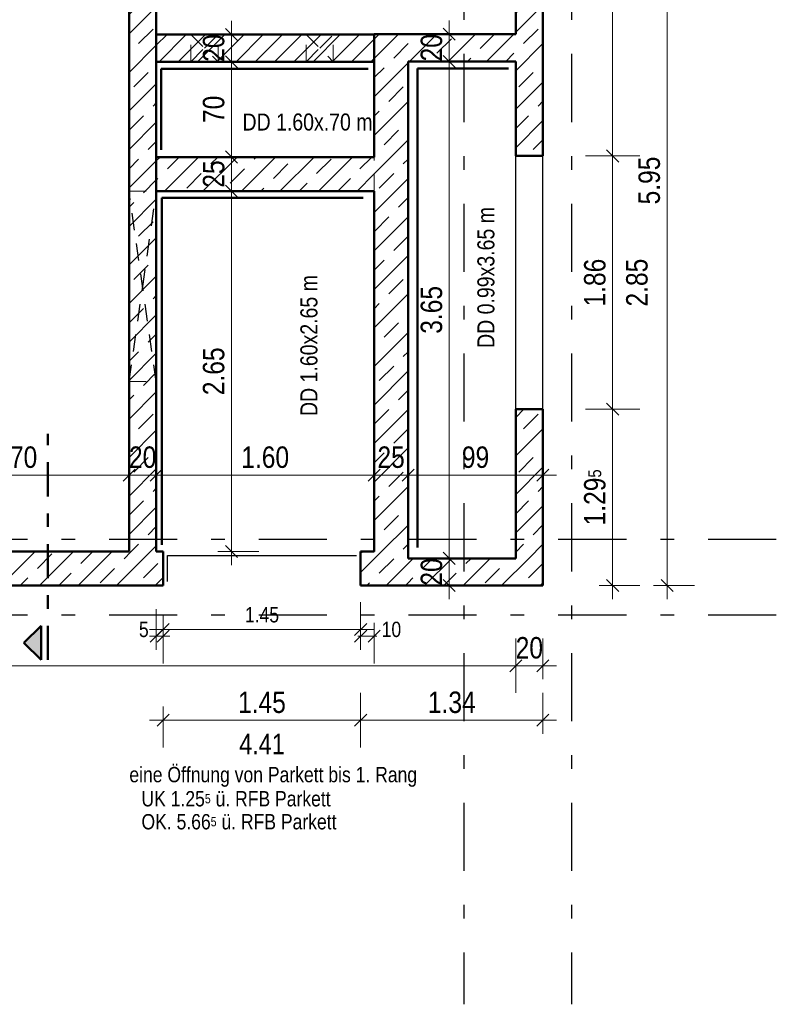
# Model space of a CAD drawing. Header units: millimetres. Extents: x 0 to 78.9, y -26.7 to 42.
# Tile 49 of 68: x 43.1 to 48.8, y 17.2 to 24.4. Entities that reach past the tile are written whole.
import ezdxf

# ---------------------------------------------------------------- set-up
doc = ezdxf.new("R2010")
doc.units = ezdxf.units.MM
for name, pattern in [('DASHDOT', [1, 0.5, -0.25, 0, -0.25]), ('DASHDOTX2', [2, 1, -0.5, 0, -0.5]), ('HIDDEN', [0.375, 0.25, -0.125])]:
    doc.linetypes.add(name, pattern=pattern)
for name, color, linetype, lineweight in [('Achsen', 7, 'Continuous', 20), ('Schraffuren', 7, 'Continuous', 20), ('Texte', 7, 'Continuous', 20)]:
    doc.layers.add(name, color=color, linetype=linetype, lineweight=lineweight)
doc.styles.add('Arial Narrow', font='ARIALN.TTF')
doc.dimstyles.new('Arch_Strakon_dimstyle', dxfattribs={"dimtxt": 11.25, "dimasz": 1, "dimexe": 1.25, "dimexo": 0.0625, "dimgap": 1, "dimtad": 0, "dimdec": 5, "dimzin": 12, "dimdsep": 46, "dimtxsty": 'Arial Narrow', "dimblk": 'Arrowhead_Tick', "dimsah": 1, "dimcen": 0, "dimse1": 1, "dimse2": 1, "dimclrd": 6, "dimclrt": 3, "dimazin": 0, "dimtfac": 1, "dimtdec": 4, "dimtmove": 0, "dimatfit": 3, "dimldrblk": 'NONE', "dimfxl": 1, "dimtvp": 1, "dimtolj": 1, "dimtzin": 0, "dimlwd": 13, "dimarcsym": 2})
pattern_1 = [(45, (0, 0), (-0.14142136, 0.14142136), [0.15, -0.1]), (45, (-0.07071, 0.07071), (-0.14142136, 0.14142136), [])]

# ---------------------------------------------------------------- blocks, each defined once
blk = doc.blocks.new('Arrowhead_Tick')
at = {"color": 0, "linetype": 'Continuous', "lineweight": -2}
for p, q in [((0, 20), (0, -10)), ((-1, 0), (0, 0)), ((10, 0), (0, 0))]:
    blk.add_line(p, q, dxfattribs=at)
at = {"color": 2, "linetype": 'Continuous', "lineweight": 35}
blk.add_line((4.42, 4.42), (-4.42, -4.42), dxfattribs=at)
blk = doc.blocks.new('*D34')
at = {"layer": 'Achsen', "color": 6, "linetype": 'Continuous', "lineweight": 13}
blk.add_line((47.9, 20.2484), (47.9, 26.1784), dxfattribs=at)
at = {"layer": 'Defpoints', "color": 0}
for p in [(46.988, 26.1884), (47.9, 26.1884), (46.988, 20.2384)]:
    blk.add_point(p, dxfattribs=at)
at = {"layer": 'Achsen', "color": 6, "lineweight": 13, "xscale": 0.01, "yscale": 0.01, "zscale": 0.01}
for p, rotation in [((47.9, 26.1884), 90), ((47.9, 20.2384), 270)]:
    blk.add_blockref('Arrowhead_Tick', p, dxfattribs=dict(at, rotation=rotation))
at = {"layer": 'Achsen', "color": 2, "lineweight": -2, "insert": (47.7696, 23.2134), "char_height": 0.1575, "attachment_point": 5, "rotation": 90, "style": 'Arial Narrow'}
blk.add_mtext('\\A1;5.95', dxfattribs=at)
blk = doc.blocks.new('_None')
blk = doc.blocks.new('*D37')
at = {"layer": 'Achsen', "color": 6, "linetype": 'Continuous', "lineweight": 13}
blk.add_line((42.2576, 21.05), (43.9376, 21.05), dxfattribs=at)
at = {"layer": 'Defpoints', "color": 0}
for p in [(42.2476, 24.2884), (43.9476, 21.05), (43.9476, 20.4884)]:
    blk.add_point(p, dxfattribs=at)
at = {"layer": 'Achsen', "color": 6, "lineweight": 13, "xscale": 0.01, "yscale": 0.01, "zscale": 0.01}
blk.add_blockref('Arrowhead_Tick', (43.9476, 21.05), dxfattribs=at)
at = {"layer": 'Achsen', "color": 6, "lineweight": 13, "xscale": 0.01, "yscale": 0.01, "zscale": 0.01, "rotation": 180}
blk.add_blockref('Arrowhead_Tick', (42.2476, 21.05), dxfattribs=at)
at = {"layer": 'Achsen', "color": 2, "lineweight": -2, "insert": (43.0976, 21.1804), "char_height": 0.1575, "attachment_point": 5, "style": 'Arial Narrow'}
blk.add_mtext('\\A1;1.70', dxfattribs=at)
blk = doc.blocks.new('*D38')
at = {"layer": 'Achsen', "color": 6, "linetype": 'Continuous', "lineweight": 13}
blk.add_line((43.9576, 21.05), (44.1376, 21.05), dxfattribs=at)
at = {"layer": 'Defpoints', "color": 0}
for p in [(44.1476, 21.05), (43.9476, 20.4884), (44.1476, 20.4884)]:
    blk.add_point(p, dxfattribs=at)
at = {"layer": 'Achsen', "color": 6, "lineweight": 13, "xscale": 0.01, "yscale": 0.01, "zscale": 0.01}
blk.add_blockref('Arrowhead_Tick', (44.1476, 21.05), dxfattribs=at)
at = {"layer": 'Achsen', "color": 6, "lineweight": 13, "xscale": 0.01, "yscale": 0.01, "zscale": 0.01, "rotation": 180}
blk.add_blockref('Arrowhead_Tick', (43.9476, 21.05), dxfattribs=at)
at = {"layer": 'Achsen', "color": 2, "lineweight": -2, "insert": (44.0476, 21.1804), "char_height": 0.1575, "attachment_point": 5, "style": 'Arial Narrow'}
blk.add_mtext('\\A1;20', dxfattribs=at)
blk = doc.blocks.new('*D39')
at = {"layer": 'Achsen', "color": 6, "linetype": 'Continuous', "lineweight": 13}
blk.add_line((44.1576, 21.05), (45.7375, 21.05), dxfattribs=at)
at = {"layer": 'Defpoints', "color": 0}
for p in [(45.7475, 21.05), (44.1476, 20.4884), (45.7475, 20.4884)]:
    blk.add_point(p, dxfattribs=at)
at = {"layer": 'Achsen', "color": 6, "lineweight": 13, "xscale": 0.01, "yscale": 0.01, "zscale": 0.01}
blk.add_blockref('Arrowhead_Tick', (45.7475, 21.05), dxfattribs=at)
at = {"layer": 'Achsen', "color": 6, "lineweight": 13, "xscale": 0.01, "yscale": 0.01, "zscale": 0.01, "rotation": 180}
blk.add_blockref('Arrowhead_Tick', (44.1476, 21.05), dxfattribs=at)
at = {"layer": 'Achsen', "color": 2, "lineweight": -2, "insert": (44.9476, 21.1804), "char_height": 0.1575, "attachment_point": 5, "style": 'Arial Narrow'}
blk.add_mtext('\\A1;1.60', dxfattribs=at)
blk = doc.blocks.new('*D40')
at = {"layer": 'Achsen', "color": 6, "linetype": 'Continuous', "lineweight": 13}
blk.add_line((45.7575, 21.05), (45.9876, 21.05), dxfattribs=at)
at = {"layer": 'Defpoints', "color": 0}
for p in [(45.9976, 21.05), (45.7475, 20.4884), (45.9976, 20.2384)]:
    blk.add_point(p, dxfattribs=at)
at = {"layer": 'Achsen', "color": 6, "lineweight": 13, "xscale": 0.01, "yscale": 0.01, "zscale": 0.01}
blk.add_blockref('Arrowhead_Tick', (45.9976, 21.05), dxfattribs=at)
at = {"layer": 'Achsen', "color": 6, "lineweight": 13, "xscale": 0.01, "yscale": 0.01, "zscale": 0.01, "rotation": 180}
blk.add_blockref('Arrowhead_Tick', (45.7475, 21.05), dxfattribs=at)
at = {"layer": 'Achsen', "color": 2, "lineweight": -2, "insert": (45.8726, 21.1804), "char_height": 0.1575, "attachment_point": 5, "style": 'Arial Narrow'}
blk.add_mtext('\\A1;25', dxfattribs=at)
blk = doc.blocks.new('*D41')
at = {"layer": 'Achsen', "color": 6, "linetype": 'Continuous', "lineweight": 13}
blk.add_line((46.0076, 21.05), (46.978, 21.05), dxfattribs=at)
at = {"layer": 'Defpoints', "color": 0}
for p in [(46.988, 21.05), (45.9976, 20.2384), (46.988, 20.2384)]:
    blk.add_point(p, dxfattribs=at)
at = {"layer": 'Achsen', "color": 6, "lineweight": 13, "xscale": 0.01, "yscale": 0.01, "zscale": 0.01}
blk.add_blockref('Arrowhead_Tick', (46.988, 21.05), dxfattribs=at)
at = {"layer": 'Achsen', "color": 6, "lineweight": 13, "xscale": 0.01, "yscale": 0.01, "zscale": 0.01, "rotation": 180}
blk.add_blockref('Arrowhead_Tick', (45.9976, 21.05), dxfattribs=at)
at = {"layer": 'Achsen', "color": 2, "lineweight": -2, "insert": (46.4928, 21.1804), "char_height": 0.1575, "attachment_point": 5, "style": 'Arial Narrow'}
blk.add_mtext('\\A1;99', dxfattribs=at)
blk = doc.blocks.new('*D42')
at = {"layer": 'Achsen', "color": 6, "linetype": 'Continuous', "lineweight": 13}
blk.add_line((42.7, 20.4984), (42.7, 22.1784), dxfattribs=at)
at = {"layer": 'Defpoints', "color": 0}
for p in [(39.4476, 22.1884), (42.7, 22.1884), (43.9476, 20.4884)]:
    blk.add_point(p, dxfattribs=at)
at = {"layer": 'Achsen', "color": 6, "lineweight": 13, "xscale": 0.01, "yscale": 0.01, "zscale": 0.01}
for p, rotation in [((42.7, 22.1884), 90), ((42.7, 20.4884), 270)]:
    blk.add_blockref('Arrowhead_Tick', p, dxfattribs=dict(at, rotation=rotation))
at = {"layer": 'Achsen', "color": 2, "lineweight": -2, "insert": (42.5696, 21.3384), "char_height": 0.1575, "attachment_point": 5, "rotation": 90, "style": 'Arial Narrow'}
blk.add_mtext('\\A1;1.70', dxfattribs=at)
blk = doc.blocks.new('*D257')
at = {"layer": 'Achsen', "color": 6, "linetype": 'Continuous', "lineweight": 13}
blk.add_line((45.7576, 24.85), (45.9876, 24.85), dxfattribs=at)
at = {"layer": 'Defpoints', "color": 0}
for p in [(45.9976, 24.85), (45.7476, 24.2884), (45.9976, 24.0884)]:
    blk.add_point(p, dxfattribs=at)
at = {"layer": 'Achsen', "color": 6, "lineweight": 13, "xscale": 0.01, "yscale": 0.01, "zscale": 0.01}
blk.add_blockref('Arrowhead_Tick', (45.9976, 24.85), dxfattribs=at)
at = {"layer": 'Achsen', "color": 6, "lineweight": 13, "xscale": 0.01, "yscale": 0.01, "zscale": 0.01, "rotation": 180}
blk.add_blockref('Arrowhead_Tick', (45.7476, 24.85), dxfattribs=at)
at = {"layer": 'Achsen', "color": 2, "lineweight": 35, "insert": (45.8726, 24.9804), "char_height": 0.1575, "attachment_point": 5, "style": 'Arial Narrow'}
blk.add_mtext('\\A1;25', dxfattribs=at)
blk = doc.blocks.new('*D258')
at = {"layer": 'Achsen', "color": 6, "linetype": 'Continuous', "lineweight": 13}
blk.add_line((46.0076, 24.85), (46.778, 24.85), dxfattribs=at)
at = {"layer": 'Defpoints', "color": 0}
for p in [(46.788, 24.85), (46.788, 24.2884), (45.9976, 24.0884)]:
    blk.add_point(p, dxfattribs=at)
at = {"layer": 'Achsen', "color": 6, "lineweight": 13, "xscale": 0.01, "yscale": 0.01, "zscale": 0.01}
blk.add_blockref('Arrowhead_Tick', (46.788, 24.85), dxfattribs=at)
at = {"layer": 'Achsen', "color": 6, "lineweight": 13, "xscale": 0.01, "yscale": 0.01, "zscale": 0.01, "rotation": 180}
blk.add_blockref('Arrowhead_Tick', (45.9976, 24.85), dxfattribs=at)
at = {"layer": 'Achsen', "color": 2, "lineweight": 35, "insert": (46.3928, 24.9804), "char_height": 0.1575, "attachment_point": 5, "style": 'Arial Narrow'}
blk.add_mtext('\\A1;79', dxfattribs=at)
blk = doc.blocks.new('*D259')
at = {"layer": 'Achsen', "color": 6, "linetype": 'Continuous', "lineweight": 13}
blk.add_line((44.1575, 24.85), (45.7376, 24.85), dxfattribs=at)
at = {"layer": 'Defpoints', "color": 0}
for p in [(45.7476, 24.85), (45.7476, 24.2884), (44.1475, 23.386)]:
    blk.add_point(p, dxfattribs=at)
at = {"layer": 'Achsen', "color": 6, "lineweight": 13, "xscale": 0.01, "yscale": 0.01, "zscale": 0.01}
blk.add_blockref('Arrowhead_Tick', (45.7476, 24.85), dxfattribs=at)
at = {"layer": 'Achsen', "color": 6, "lineweight": 13, "xscale": 0.01, "yscale": 0.01, "zscale": 0.01, "rotation": 180}
blk.add_blockref('Arrowhead_Tick', (44.1475, 24.85), dxfattribs=at)
at = {"layer": 'Achsen', "color": 2, "lineweight": 35, "insert": (44.9475, 24.9804), "char_height": 0.1575, "attachment_point": 5, "style": 'Arial Narrow'}
blk.add_mtext('\\A1;1.60', dxfattribs=at)
blk = doc.blocks.new('*D260')
at = {"layer": 'Achsen', "color": 6, "linetype": 'Continuous', "lineweight": 13}
blk.add_line((44.7, 20.4984), (44.7, 23.126), dxfattribs=at)
at = {"layer": 'Defpoints', "color": 0}
for p in [(44.1475, 23.136), (44.7, 23.136), (44.1476, 20.4884)]:
    blk.add_point(p, dxfattribs=at)
at = {"layer": 'Achsen', "color": 6, "lineweight": 13, "xscale": 0.01, "yscale": 0.01, "zscale": 0.01}
for p, rotation in [((44.7, 23.136), 90), ((44.7, 20.4884), 270)]:
    blk.add_blockref('Arrowhead_Tick', p, dxfattribs=dict(at, rotation=rotation))
at = {"layer": 'Achsen', "color": 2, "lineweight": 35, "insert": (44.5696, 21.8122), "char_height": 0.1575, "attachment_point": 5, "rotation": 90, "style": 'Arial Narrow'}
blk.add_mtext('\\A1;2.65', dxfattribs=at)
blk = doc.blocks.new('*D261')
at = {"layer": 'Achsen', "color": 6, "linetype": 'Continuous', "lineweight": 13}
blk.add_line((44.7, 23.146), (44.7, 23.376), dxfattribs=at)
at = {"layer": 'Defpoints', "color": 0}
for p in [(44.1475, 23.386), (44.7, 23.386), (44.1475, 23.136)]:
    blk.add_point(p, dxfattribs=at)
at = {"layer": 'Achsen', "color": 6, "lineweight": 13, "xscale": 0.01, "yscale": 0.01, "zscale": 0.01}
for p, rotation in [((44.7, 23.386), 90), ((44.7, 23.136), 270)]:
    blk.add_blockref('Arrowhead_Tick', p, dxfattribs=dict(at, rotation=rotation))
at = {"layer": 'Achsen', "color": 2, "lineweight": 35, "insert": (44.5696, 23.261), "char_height": 0.1575, "attachment_point": 5, "rotation": 90, "style": 'Arial Narrow'}
blk.add_mtext('\\A1;25', dxfattribs=at)
blk = doc.blocks.new('*D262')
at = {"layer": 'Achsen', "color": 6, "linetype": 'Continuous', "lineweight": 13}
blk.add_line((44.7, 23.396), (44.7, 24.076), dxfattribs=at)
at = {"layer": 'Defpoints', "color": 0}
for p in [(44.1475, 24.086), (44.7, 24.086), (44.1475, 23.386)]:
    blk.add_point(p, dxfattribs=at)
at = {"layer": 'Achsen', "color": 6, "lineweight": 13, "xscale": 0.01, "yscale": 0.01, "zscale": 0.01}
for p, rotation in [((44.7, 24.086), 90), ((44.7, 23.386), 270)]:
    blk.add_blockref('Arrowhead_Tick', p, dxfattribs=dict(at, rotation=rotation))
at = {"layer": 'Achsen', "color": 2, "lineweight": 35, "insert": (44.5696, 23.736), "char_height": 0.1575, "attachment_point": 5, "rotation": 90, "style": 'Arial Narrow'}
blk.add_mtext('\\A1;70', dxfattribs=at)
blk = doc.blocks.new('*D263')
at = {"layer": 'Achsen', "color": 6, "linetype": 'Continuous', "lineweight": 13}
blk.add_line((44.7, 24.096), (44.7, 24.276), dxfattribs=at)
at = {"layer": 'Defpoints', "color": 0}
for p in [(44.1475, 24.286), (44.7, 24.286), (44.1475, 24.086)]:
    blk.add_point(p, dxfattribs=at)
at = {"layer": 'Achsen', "color": 6, "lineweight": 13, "xscale": 0.01, "yscale": 0.01, "zscale": 0.01}
for p, rotation in [((44.7, 24.286), 90), ((44.7, 24.086), 270)]:
    blk.add_blockref('Arrowhead_Tick', p, dxfattribs=dict(at, rotation=rotation))
at = {"layer": 'Achsen', "color": 2, "lineweight": 35, "insert": (44.5696, 24.186), "char_height": 0.1575, "attachment_point": 5, "rotation": 90, "style": 'Arial Narrow'}
blk.add_mtext('\\A1;20', dxfattribs=at)
blk = doc.blocks.new('*D264')
at = {"layer": 'Achsen', "color": 6, "linetype": 'Continuous', "lineweight": 13}
blk.add_line((46.3, 20.2484), (46.3, 20.4284), dxfattribs=at)
at = {"layer": 'Defpoints', "color": 0}
for p in [(45.9976, 20.4384), (46.3, 20.4384), (46.988, 20.2384)]:
    blk.add_point(p, dxfattribs=at)
at = {"layer": 'Achsen', "color": 6, "lineweight": 13, "xscale": 0.01, "yscale": 0.01, "zscale": 0.01}
for p, rotation in [((46.3, 20.4384), 90), ((46.3, 20.2384), 270)]:
    blk.add_blockref('Arrowhead_Tick', p, dxfattribs=dict(at, rotation=rotation))
at = {"layer": 'Achsen', "color": 2, "lineweight": 35, "insert": (46.1696, 20.3384), "char_height": 0.1575, "attachment_point": 5, "rotation": 90, "style": 'Arial Narrow'}
blk.add_mtext('\\A1;20', dxfattribs=at)
blk = doc.blocks.new('*D265')
at = {"layer": 'Achsen', "color": 6, "linetype": 'Continuous', "lineweight": 13}
blk.add_line((46.3, 20.4484), (46.3, 24.0784), dxfattribs=at)
at = {"layer": 'Defpoints', "color": 0}
for p in [(46.3, 24.0884), (46.788, 24.0884), (45.9976, 20.4384)]:
    blk.add_point(p, dxfattribs=at)
at = {"layer": 'Achsen', "color": 6, "lineweight": 13, "xscale": 0.01, "yscale": 0.01, "zscale": 0.01}
for p, rotation in [((46.3, 24.0884), 90), ((46.3, 20.4384), 270)]:
    blk.add_blockref('Arrowhead_Tick', p, dxfattribs=dict(at, rotation=rotation))
at = {"layer": 'Achsen', "color": 2, "lineweight": 35, "insert": (46.1696, 22.2634), "char_height": 0.1575, "attachment_point": 5, "rotation": 90, "style": 'Arial Narrow'}
blk.add_mtext('\\A1;3.65', dxfattribs=at)
blk = doc.blocks.new('*D266')
at = {"layer": 'Achsen', "color": 6, "linetype": 'Continuous', "lineweight": 13}
blk.add_line((46.3, 24.0984), (46.3, 24.2784), dxfattribs=at)
at = {"layer": 'Defpoints', "color": 0}
for p in [(46.3, 24.2884), (46.788, 24.2884), (46.788, 24.0884)]:
    blk.add_point(p, dxfattribs=at)
at = {"layer": 'Achsen', "color": 6, "lineweight": 13, "xscale": 0.01, "yscale": 0.01, "zscale": 0.01}
for p, rotation in [((46.3, 24.2884), 90), ((46.3, 24.0884), 270)]:
    blk.add_blockref('Arrowhead_Tick', p, dxfattribs=dict(at, rotation=rotation))
at = {"layer": 'Achsen', "color": 2, "lineweight": 35, "insert": (46.1696, 24.1884), "char_height": 0.1575, "attachment_point": 5, "rotation": 90, "style": 'Arial Narrow'}
blk.add_mtext('\\A1;20', dxfattribs=at)
blk = doc.blocks.new('*D267')
at = {"layer": 'Achsen', "color": 6, "linetype": 'Continuous', "lineweight": 13}
blk.add_line((47.5, 20.2484), (47.5, 21.5234), dxfattribs=at)
at = {"layer": 'Defpoints', "color": 0}
for p in [(46.988, 21.5334), (47.5, 21.5334), (46.988, 20.2384)]:
    blk.add_point(p, dxfattribs=at)
at = {"layer": 'Achsen', "color": 6, "lineweight": 13, "xscale": 0.01, "yscale": 0.01, "zscale": 0.01}
for p, rotation in [((47.5, 21.5334), 90), ((47.5, 20.2384), 270)]:
    blk.add_blockref('Arrowhead_Tick', p, dxfattribs=dict(at, rotation=rotation))
at = {"layer": 'Achsen', "color": 2, "lineweight": 35, "insert": (47.3696, 20.8859), "char_height": 0.1575, "attachment_point": 5, "rotation": 90, "style": 'Arial Narrow'}
blk.add_mtext('\\A1;1.29{\\A1;\\H.6x;\\S5;}', dxfattribs=at)
blk = doc.blocks.new('*D268')
at = {"layer": 'Achsen', "color": 6, "linetype": 'Continuous', "lineweight": 13}
blk.add_line((47.5, 23.4034), (47.5, 26.9784), dxfattribs=at)
at = {"layer": 'Defpoints', "color": 0}
for p in [(46.988, 26.9884), (47.5, 26.9884), (46.988, 23.3934)]:
    blk.add_point(p, dxfattribs=at)
at = {"layer": 'Achsen', "color": 6, "lineweight": 13, "xscale": 0.01, "yscale": 0.01, "zscale": 0.01}
for p, rotation in [((47.5, 26.9884), 90), ((47.5, 23.3934), 270)]:
    blk.add_blockref('Arrowhead_Tick', p, dxfattribs=dict(at, rotation=rotation))
at = {"layer": 'Achsen', "color": 2, "lineweight": 35, "insert": (47.3696, 25.1909), "char_height": 0.1575, "attachment_point": 5, "rotation": 90, "style": 'Arial Narrow'}
blk.add_mtext('\\A1;3.59{\\A1;\\H.6x;\\S5;}', dxfattribs=at)
blk = doc.blocks.new('*D270')
at = {"layer": 'Achsen', "color": 6, "linetype": 'Continuous', "lineweight": 13}
blk.add_line((47.5, 21.5434), (47.5, 23.3834), dxfattribs=at)
at = {"layer": 'Defpoints', "color": 0}
for p in [(46.988, 23.3934), (47.5, 23.3934), (46.988, 21.5334)]:
    blk.add_point(p, dxfattribs=at)
at = {"layer": 'Achsen', "color": 6, "lineweight": 13, "xscale": 0.01, "yscale": 0.01, "zscale": 0.01}
for p, rotation in [((47.5, 23.3934), 90), ((47.5, 21.5334), 270)]:
    blk.add_blockref('Arrowhead_Tick', p, dxfattribs=dict(at, rotation=rotation))
at = {"layer": 'Achsen', "color": 2, "lineweight": 35, "insert": (47.3696, 22.4634), "char_height": 0.1575, "attachment_point": 5, "rotation": 90, "style": 'Arial Narrow'}
blk.add_mtext('\\A1;1.86', dxfattribs=at)
blk = doc.blocks.new('*D273')
at = {"layer": 'Achsen', "color": 6, "linetype": 'Continuous', "lineweight": 13}
blk.add_line((37.7276, 19.65), (46.778, 19.65), dxfattribs=at)
at = {"layer": 'Defpoints', "color": 0}
for p in [(37.7176, 20.4884), (46.788, 20.4384), (46.788, 19.65)]:
    blk.add_point(p, dxfattribs=at)
at = {"layer": 'Achsen', "color": 6, "lineweight": 13, "xscale": 0.01, "yscale": 0.01, "zscale": 0.01}
blk.add_blockref('Arrowhead_Tick', (46.788, 19.65), dxfattribs=at)
at = {"layer": 'Achsen', "color": 6, "lineweight": 13, "xscale": 0.01, "yscale": 0.01, "zscale": 0.01, "rotation": 180}
blk.add_blockref('Arrowhead_Tick', (37.7176, 19.65), dxfattribs=at)
at = {"layer": 'Achsen', "color": 2, "lineweight": 35, "insert": (42.2528, 19.7804), "char_height": 0.1575, "attachment_point": 5, "style": 'Arial Narrow'}
blk.add_mtext('\\A1;9.07', dxfattribs=at)
blk = doc.blocks.new('*D274')
at = {"layer": 'Achsen', "color": 6, "linetype": 'Continuous', "lineweight": 13}
blk.add_line((46.798, 19.65), (46.978, 19.65), dxfattribs=at)
at = {"layer": 'Defpoints', "color": 0}
for p in [(46.788, 20.4384), (46.988, 20.2384), (46.988, 19.65)]:
    blk.add_point(p, dxfattribs=at)
at = {"layer": 'Achsen', "color": 6, "lineweight": 13, "xscale": 0.01, "yscale": 0.01, "zscale": 0.01}
blk.add_blockref('Arrowhead_Tick', (46.988, 19.65), dxfattribs=at)
at = {"layer": 'Achsen', "color": 6, "lineweight": 13, "xscale": 0.01, "yscale": 0.01, "zscale": 0.01, "rotation": 180}
blk.add_blockref('Arrowhead_Tick', (46.788, 19.65), dxfattribs=at)
at = {"layer": 'Achsen', "color": 2, "lineweight": 35, "insert": (46.888, 19.7804), "char_height": 0.1575, "attachment_point": 5, "style": 'Arial Narrow'}
blk.add_mtext('\\A1;20', dxfattribs=at)
blk = doc.blocks.new('*D554')
at = {"layer": 'Defpoints', "color": 0}
for p in [(45.6489, 20.2384), (46.988, 20.2384), (46.988, 19.25)]:
    blk.add_point(p, dxfattribs=at)
at = {"layer": 'Texte', "color": 6, "linetype": 'Continuous', "lineweight": 13}
blk.add_line((45.6589, 19.25), (46.978, 19.25), dxfattribs=at)
at = {"layer": 'Texte', "color": 6, "lineweight": 13, "xscale": 0.01, "yscale": 0.01, "zscale": 0.01}
blk.add_blockref('Arrowhead_Tick', (46.988, 19.25), dxfattribs=at)
at = {"layer": 'Texte', "color": 6, "lineweight": 13, "xscale": 0.01, "yscale": 0.01, "zscale": 0.01, "rotation": 180}
blk.add_blockref('Arrowhead_Tick', (45.6489, 19.25), dxfattribs=at)
at = {"layer": 'Texte', "color": 2, "lineweight": 35, "insert": (46.3184, 19.3804), "char_height": 0.1575, "attachment_point": 5, "style": 'Arial Narrow'}
blk.add_mtext('\\A1;1.34', dxfattribs=at)
blk = doc.blocks.new('*D555')
at = {"layer": 'Defpoints', "color": 0}
for p in [(44.1989, 20.2384), (45.6489, 20.2384), (45.6489, 19.25)]:
    blk.add_point(p, dxfattribs=at)
at = {"layer": 'Texte', "color": 6, "linetype": 'Continuous', "lineweight": 13}
blk.add_line((44.2089, 19.25), (45.6389, 19.25), dxfattribs=at)
at = {"layer": 'Texte', "color": 6, "lineweight": 13, "xscale": 0.01, "yscale": 0.01, "zscale": 0.01}
blk.add_blockref('Arrowhead_Tick', (45.6489, 19.25), dxfattribs=at)
at = {"layer": 'Texte', "color": 6, "lineweight": 13, "xscale": 0.01, "yscale": 0.01, "zscale": 0.01, "rotation": 180}
blk.add_blockref('Arrowhead_Tick', (44.1989, 19.25), dxfattribs=at)
at = {"layer": 'Texte', "color": 2, "lineweight": 35, "insert": (44.9239, 19.3804), "char_height": 0.1575, "attachment_point": 5, "style": 'Arial Narrow'}
blk.add_mtext('\\A1;1.45', dxfattribs=at)
blk = doc.blocks.new('*D556')
at = {"layer": 'Achsen', "color": 6, "linetype": 'Continuous', "lineweight": 13}
for p, q in [((44.1376, 19.8659), (44.1276, 19.8659)), ((44.1476, 19.8659), (44.1989, 19.8659)), ((44.2089, 19.8659), (44.2189, 19.8659))]:
    blk.add_line(p, q, dxfattribs=at)
at = {"layer": 'Defpoints', "color": 0}
for p in [(44.1476, 20.4884), (44.1989, 20.4884), (44.1989, 19.8659)]:
    blk.add_point(p, dxfattribs=at)
at = {"layer": 'Achsen', "color": 6, "lineweight": 13, "xscale": 0.01, "yscale": 0.01, "zscale": 0.01}
blk.add_blockref('Arrowhead_Tick', (44.1476, 19.8659), dxfattribs=at)
at = {"layer": 'Achsen', "color": 6, "lineweight": 13, "xscale": 0.01, "yscale": 0.01, "zscale": 0.01, "rotation": 180}
blk.add_blockref('Arrowhead_Tick', (44.1989, 19.8659), dxfattribs=at)
at = {"layer": 'Achsen', "color": 3, "lineweight": 35, "insert": (44.0559, 19.9159), "char_height": 0.1125, "attachment_point": 5, "style": 'Arial Narrow'}
blk.add_mtext('\\A1;5', dxfattribs=at)
blk = doc.blocks.new('*D557')
at = {"layer": 'Achsen', "color": 6, "linetype": 'Continuous', "lineweight": 13}
blk.add_line((44.2089, 19.9159), (45.6389, 19.9159), dxfattribs=at)
at = {"layer": 'Defpoints', "color": 0}
for p in [(44.1989, 20.4884), (45.6489, 20.4884), (45.6489, 19.9159)]:
    blk.add_point(p, dxfattribs=at)
at = {"layer": 'Achsen', "color": 6, "lineweight": 13, "xscale": 0.01, "yscale": 0.01, "zscale": 0.01}
blk.add_blockref('Arrowhead_Tick', (45.6489, 19.9159), dxfattribs=at)
at = {"layer": 'Achsen', "color": 6, "lineweight": 13, "xscale": 0.01, "yscale": 0.01, "zscale": 0.01, "rotation": 180}
blk.add_blockref('Arrowhead_Tick', (44.1989, 19.9159), dxfattribs=at)
at = {"layer": 'Achsen', "color": 3, "lineweight": 35, "insert": (44.9239, 20.0234), "char_height": 0.1125, "attachment_point": 5, "style": 'Arial Narrow'}
blk.add_mtext('\\A1;1.45', dxfattribs=at)
blk = doc.blocks.new('*D558')
at = {"layer": 'Achsen', "color": 6, "linetype": 'Continuous', "lineweight": 13}
for p, q in [((45.6389, 19.8659), (45.6289, 19.8659)), ((45.6489, 19.8659), (45.7476, 19.8659)), ((45.7576, 19.8659), (45.7676, 19.8659))]:
    blk.add_line(p, q, dxfattribs=at)
at = {"layer": 'Defpoints', "color": 0}
for p in [(45.6489, 20.4884), (45.7476, 20.4884), (45.7476, 19.8659)]:
    blk.add_point(p, dxfattribs=at)
at = {"layer": 'Achsen', "color": 6, "lineweight": 13, "xscale": 0.01, "yscale": 0.01, "zscale": 0.01}
blk.add_blockref('Arrowhead_Tick', (45.6489, 19.8659), dxfattribs=at)
at = {"layer": 'Achsen', "color": 6, "lineweight": 13, "xscale": 0.01, "yscale": 0.01, "zscale": 0.01, "rotation": 180}
blk.add_blockref('Arrowhead_Tick', (45.7476, 19.8659), dxfattribs=at)
at = {"layer": 'Achsen', "color": 3, "lineweight": 35, "insert": (45.8748, 19.9159), "char_height": 0.1125, "attachment_point": 5, "style": 'Arial Narrow'}
blk.add_mtext('\\A1;10', dxfattribs=at)

msp = doc.modelspace()

# ---------------------------------------------------------------- hatches: boundary and pattern name
at = {"lineweight": 25, "true_color": 0x0000ff}
msp.add_hatch(color=5, dxfattribs=at).paths.add_polyline_path([(43.1759254, 19.818663), (43.3009254, 19.693663), (43.3009254, 19.943663)])
at = {"layer": 'Schraffuren', "lineweight": 35}
h = msp.add_hatch(dxfattribs=at)
h.set_pattern_fill('bB', color=2, scale=0.01, angle=45, style=0, pattern_type=2)
h.set_pattern_definition(pattern_1)
h.paths.add_polyline_path([(44.1476373, 25.9884233), (44.1476373, 20.4883995), (43.9476373, 20.4883995), (43.9476373, 25.9884233)])
h = msp.add_hatch(dxfattribs=at)
h.set_pattern_fill('bB', color=2, scale=0.01, angle=45, style=0, pattern_type=2)
h.set_pattern_definition(pattern_1)
h.paths.add_polyline_path([(46.9879921, 25.9884233), (46.9879921, 23.3933995), (46.7879921, 23.3933995), (46.7879921, 25.9884233)])
h = msp.add_hatch(dxfattribs=at)
h.set_pattern_fill('Mau', color=2, scale=0.01, angle=45, style=0, pattern_type=2)
h.set_pattern_definition([(45, (0, 0), (-0.07071068, 0.07071068), [])])
h.paths.add_polyline_path([(45.7474544, 24.0860301), (44.1474544, 24.0860301), (44.1474544, 24.2860301), (45.7474544, 24.2860301)])
h = msp.add_hatch(dxfattribs=at)
h.set_pattern_fill('bB', color=2, scale=0.01, angle=45, style=0, pattern_type=2)
h.set_pattern_definition(pattern_1)
h.paths.add_polyline_path([(45.9976373, 24.2884233), (45.9976373, 20.4883995), (45.7476373, 20.4883995), (45.7476373, 24.2884233)])
h = msp.add_hatch(dxfattribs=at)
h.set_pattern_fill('bB', color=2, scale=0.01, angle=45, style=0, pattern_type=2)
h.set_pattern_definition(pattern_1)
h.paths.add_polyline_path([(46.7879921, 24.2884233), (46.7879921, 24.0884233), (45.9976373, 24.0884233), (45.9976373, 24.2884233)])
h = msp.add_hatch(dxfattribs=at)
h.set_pattern_fill('bB', color=2, scale=0.01, angle=45, style=0, pattern_type=2)
h.set_pattern_definition(pattern_1)
h.paths.add_polyline_path([(45.7476373, 23.3860301), (45.7476373, 23.1360301), (44.1474544, 23.1360301), (44.1474544, 23.3860301)])
h = msp.add_hatch(dxfattribs=at)
h.set_pattern_fill('bB', color=2, scale=0.01, angle=45, style=0, pattern_type=2)
h.set_pattern_definition(pattern_1)
h.paths.add_polyline_path([(46.9879921, 21.5333995), (46.9879921, 20.4383995), (46.7879921, 20.4383995), (46.7879921, 21.5333995)])
h = msp.add_hatch(dxfattribs=at)
h.set_pattern_fill('bB', color=2, scale=0.01, angle=45, style=0, pattern_type=2)
h.set_pattern_definition(pattern_1)
h.paths.add_polyline_path([(44.198894, 20.4883995), (44.198894, 20.2383995), (37.5176938, 20.2383995), (37.5176938, 20.4883995)])
h = msp.add_hatch(dxfattribs=at)
h.set_pattern_fill('bB', color=2, scale=0.01, angle=45, style=0, pattern_type=2)
h.set_pattern_definition(pattern_1)
h.paths.add_polyline_path([(45.9976373, 20.4883995), (45.9976373, 20.2383995), (45.648894, 20.2383995), (45.648894, 20.4883995)])
h = msp.add_hatch(dxfattribs=at)
h.set_pattern_fill('bB', color=2, scale=0.01, angle=45, style=0, pattern_type=2)
h.set_pattern_definition(pattern_1)
h.paths.add_polyline_path([(46.9879921, 20.4383995), (46.9879921, 20.2383993), (45.9976373, 20.2383995), (45.9976373, 20.4383995)])

# ---------------------------------------------------------------- linework, layer by layer
at = {"color": 6, "linetype": 'HIDDEN', "lineweight": 13, "ltscale": 0.5}
for p, q in [((44.4011551, 24.0860301), (44.4011551, 24.2860301)), ((44.6011551, 24.0860301), (44.6011551, 24.2860301)), ((45.2479043, 24.0860301), (45.2479043, 24.2860301)), ((45.4479043, 24.0860301), (45.4479043, 24.2860301)), ((45.7473572, 23.1360301), (45.7473572, 23.3860301)), ((45.7476373, 23.1360301), (45.7476373, 23.3860301)), ((43.9476373, 23.1360301), (44.1474544, 23.1360301)), ((43.9476373, 21.7360301), (44.1476373, 21.7360301))]:
    msp.add_line(p, q, dxfattribs=at)
at = {"color": 4, "linetype": 'DASHDOT', "lineweight": 50, "ltscale": 0.5}
msp.add_line((43.3509254, 19.693663), (43.3509254, 21.3517625), dxfattribs=at)
at = {"color": 4, "linetype": 'Continuous', "lineweight": 50}
for p, q in [((43.3009254, 19.943663), (43.1759254, 19.818663)), ((43.3009254, 19.693663), (43.3009254, 19.943663)), ((43.1759254, 19.818663), (43.3009254, 19.693663))]:
    msp.add_line(p, q, dxfattribs=at)
at = {"layer": 'Achsen', "color": 3, "linetype": 'DASHDOTX2', "lineweight": 25, "ltscale": 0.5}
for p, q in [((46.4076415, 39.542572), (46.4076415, 17.1630662)), ((47.1976415, 39.542572), (47.1976415, 17.1630662)), ((3.1006415, 20.5783995), (48.7755368, 20.5783995)), ((3.1006415, 20.0233995), (48.7755368, 20.0233995))]:
    msp.add_line(p, q, dxfattribs=at)
at = {"layer": 'Achsen', "color": 3, "linetype": 'HIDDEN', "lineweight": 25, "ltscale": 0.5}
for p, q in [((44.4011551, 24.2860301), (44.6011551, 24.0860301)), ((44.5011551, 24.1860301), (44.6011551, 24.2860301)), ((45.2479043, 24.2860301), (45.4479043, 24.0860301)), ((45.3479043, 24.1860301), (45.4479043, 24.2860301)), ((44.4011551, 24.0860301), (44.5011551, 24.1860301)), ((45.2479043, 24.0860301), (45.3479043, 24.1860301)), ((44.1476373, 21.7360301), (43.9476373, 23.1360301)), ((44.0476373, 22.4360301), (44.1476373, 23.1360301)), ((43.9476373, 21.7360301), (44.0476373, 22.4360301))]:
    msp.add_line(p, q, dxfattribs=at)
at = {"layer": 'Achsen', "color": 4, "linetype": 'Continuous', "lineweight": 50}
for p, q in [((44.1844309, 23.4375095), (44.1844309, 24.034515)), ((44.1844309, 24.034515), (45.7044987, 24.034515)), ((46.7358535, 24.0360939), (46.0657415, 24.0360939)), ((46.0657415, 24.0360939), (46.0657415, 20.5180059)), ((44.1880404, 20.5365174), (44.1880404, 23.0853957)), ((44.1880404, 23.0853957), (45.6672456, 23.0853957))]:
    msp.add_line(p, q, dxfattribs=at)
at = {"layer": 'Achsen', "color": 3, "linetype": 'Continuous', "lineweight": 25}
for p, q in [((46.7879921, 21.5333995), (46.7879921, 23.3933995)), ((46.9879921, 21.5333995), (46.9879921, 23.3933995)), ((44.228894, 20.4583995), (45.618894, 20.4583995)), ((44.228894, 20.2683995), (44.228894, 20.4583995))]:
    msp.add_line(p, q, dxfattribs=at)
at = {"layer": 'Achsen', "color": 9, "linetype": 'Continuous', "lineweight": 0}
msp.add_circle((45.7475401, 20.4883995), 0.00111, dxfattribs=at)
at = {"layer": 'Texte', "color": 4, "linetype": 'Continuous', "lineweight": 50}
for p, q in [((43.9476373, 20.4883995), (43.9476373, 25.9884233)), ((44.1476373, 20.4883995), (44.1476373, 25.9884233)), ((46.7879921, 24.2884233), (46.7879921, 25.9884233)), ((46.9879921, 23.3933995), (46.9879921, 25.9884233)), ((44.1474544, 24.2860301), (45.7474544, 24.2860301)), ((44.1474544, 24.0860301), (44.1474544, 24.2860301)), ((45.7473572, 24.0860301), (45.7473572, 24.2860301)), ((45.7476373, 24.2884233), (45.9976373, 24.2884233)), ((45.7476373, 23.3860301), (45.7476373, 24.2884233)), ((45.9976373, 24.2884233), (46.7879921, 24.2884233)), ((44.1474544, 24.0860301), (45.7474544, 24.0860301)), ((45.9976373, 24.0884233), (46.7879921, 24.0884233)), ((45.9976373, 20.4883995), (45.9976373, 24.0884233)), ((46.7879921, 23.3933995), (46.7879921, 24.0884233)), ((44.1474544, 23.3860301), (45.7476373, 23.3860301)), ((44.1474544, 23.1360301), (44.1474544, 23.3860301)), ((46.7879921, 23.3933995), (46.9879921, 23.3933995)), ((44.1474544, 23.1360301), (45.7476373, 23.1360301)), ((45.7476373, 20.4883995), (45.7476373, 23.1360301)), ((46.7879921, 21.5333995), (46.9879921, 21.5333995)), ((46.7879921, 20.4383995), (46.7879921, 21.5333995)), ((46.9879921, 20.4383995), (46.9879921, 21.5333995)), ((37.7176938, 20.4883995), (43.9476373, 20.4883995)), ((44.1476373, 20.4883995), (44.198894, 20.4883995)), ((44.198894, 20.2383995), (44.198894, 20.4883995)), ((45.648894, 20.4883995), (45.7476373, 20.4883995)), ((45.648894, 20.2383995), (45.648894, 20.4883995)), ((45.9976373, 20.4383995), (45.9976373, 20.4883995)), ((45.9976373, 20.4383995), (46.7879921, 20.4383995)), ((46.9879921, 20.2383993), (46.9879921, 20.4383995)), ((37.5176185, 20.2383995), (44.198894, 20.2383995)), ((45.648894, 20.2383995), (45.9976373, 20.2383995)), ((45.9976373, 20.2383995), (46.9879921, 20.2383993))]:
    msp.add_line(p, q, dxfattribs=at)

# ---------------------------------------------------------------- texts
at = {"color": 20, "lineweight": 25, "insert": (44.0387073, 18.4461938), "char_height": 0.1125025, "attachment_point": 7, "line_spacing_factor": 0.9, "style": 'Arial Narrow'}
msp.add_mtext('UK 1.25{\\A1;\\H.6x;\\S5;} ü. RFB Parkett{\\P}OK. 5.66{\\A1;\\H.6x;\\S5;} ü. RFB Parkett', dxfattribs=at)
at = {"layer": 'Achsen', "color": 3, "lineweight": 25, "style": 'Arial Narrow'}
msp.add_text('DD 1.60x.70 m', height=0.125, dxfattribs=at).set_placement((44.780945, 23.5805015))
for s, p in [('DD 0.99x3.65 m', (46.6311485, 21.9838759)), ('DD 1.60x2.65 m', (45.3310626, 21.4839422))]:
    msp.add_text(s, height=0.125, rotation=90, dxfattribs=at).set_placement(p)
at = {"layer": 'Achsen', "color": 20, "lineweight": 25, "style": 'Arial Narrow'}
msp.add_text('Aussparungen Tableau und', height=0.1575, dxfattribs=at).set_placement((40.7396639, 21.8732819))
at = {"layer": 'Achsen', "color": 2, "lineweight": 35, "insert": (47.67875, 22.4633995), "char_height": 0.1575, "attachment_point": 5, "rotation": 90, "line_spacing_factor": 0.9, "style": 'Arial Narrow'}
msp.add_mtext('2.85', dxfattribs=at)
at = {"layer": 'Texte', "color": 20, "lineweight": 25, "style": 'Arial Narrow'}
msp.add_text('eine Öffnung von Parkett bis 1. Rang', height=0.1125025, dxfattribs=at).set_placement((43.9497918, 18.7939621))
at = {"layer": 'Texte', "color": 2, "lineweight": 35, "insert": (44.923894, 19.075), "char_height": 0.15, "attachment_point": 5, "line_spacing_factor": 0.9, "style": 'Arial Narrow'}
msp.add_mtext('4.41', dxfattribs=at)

# ---------------------------------------------------------------- dimensions: what is measured, and where the dimension line sits
at = {"layer": 'Achsen', "lineweight": 35}
for base, p1, p2, text, picture, middle in [((47.5, 26.9884233), (46.9879921, 23.3933995), (46.9879921, 26.9884233), '3.59{\\A1;\\H.6x;\\S5;}', '*D268', (47.5, 25.1909114)), ((44.7, 24.2860301), (44.1474544, 24.0860301), (44.1474544, 24.2860301), '20', '*D263', (44.7, 24.1860301)), ((46.3, 24.2884233), (46.7879921, 24.0884233), (46.7879921, 24.2884233), '20', '*D266', (46.3, 24.1884233)), ((44.7, 24.0860301), (44.1474544, 23.3860301), (44.1474544, 24.0860301), '70', '*D262', (44.7, 23.7360301)), ((46.3, 24.0884233), (45.9976373, 20.4383995), (46.7879921, 24.0884233), '3.65', '*D265', (46.3, 22.2634114)), ((44.7, 23.3860301), (44.1474544, 23.1360301), (44.1474544, 23.3860301), '25', '*D261', (44.7, 23.2610301)), ((47.5, 23.3933995), (46.9879921, 21.5333995), (46.9879921, 23.3933995), '1.86', '*D270', (47.5, 22.4633995)), ((44.7, 23.1360301), (44.1476373, 20.4883995), (44.1474544, 23.1360301), '2.65', '*D260', (44.7, 21.8122148)), ((47.5, 21.5333995), (46.9879921, 20.2383993), (46.9879921, 21.5333995), '1.29{\\A1;\\H.6x;\\S5;}', '*D267', (47.5, 20.8858994)), ((46.3, 20.4383995), (46.9879921, 20.2383993), (45.9976373, 20.4383995), '20', '*D264', (46.3, 20.3383994))]:
    dim = msp.add_linear_dim(base=base, p1=p1, p2=p2, angle=90, text=text, dimstyle='Arch_Strakon_dimstyle', override={"dimscale": 0.01, "dimtxt": 15.75, "dimasz": 1, "dimgap": 5, "dimtad": 1, "dimjust": 0, "dimtih": 0, "dimtoh": 0, "dimdec": 5, "dimdsep": 46, "dimtxsty": 'Arial Narrow', "dimclrd": 6, "dimclrt": 2, "dimtix": 1, "dimtofl": 255, "dimtmove": 0, "dimatfit": 2, "dimfxl": 0, "dimfxlon": 0, "dimtvp": 31.746032, "dimlwd": 13}, dxfattribs=at)
    dim.commit()
    dim.dimension.update_dxf_attribs({"geometry": picture, "text_midpoint": middle, "dimtype": 160})
at = {"layer": 'Achsen', "lineweight": -2}
for base, p1, p2, text, picture, middle in [((47.9, 26.1884233), (46.9879921, 20.2383993), (46.9879921, 26.1884233), '5.95', '*D34', (47.9, 23.2134113)), ((42.7, 22.1884028), (43.9476373, 20.4883995), (39.4476373, 22.1884028), '1.70', '*D42', (42.7, 21.3384012))]:
    dim = msp.add_linear_dim(base=base, p1=p1, p2=p2, angle=90, text=text, dimstyle='Arch_Strakon_dimstyle', override={"dimscale": 0.01, "dimtxt": 15.75, "dimasz": 1, "dimgap": 5, "dimtad": 1, "dimjust": 0, "dimtih": 0, "dimtoh": 0, "dimdec": 4, "dimdsep": 46, "dimtxsty": 'Arial Narrow', "dimclrd": 6, "dimclrt": 2, "dimtix": 1, "dimtofl": 255, "dimtmove": 0, "dimatfit": 2, "dimfxl": 0, "dimfxlon": 0, "dimtvp": 31.746032, "dimlwd": 13}, dxfattribs=at)
    dim.commit()
    dim.dimension.update_dxf_attribs({"geometry": picture, "text_midpoint": middle, "dimtype": 160})
at = {"layer": 'Achsen', "lineweight": 35}
for base, p1, p2, text, override, picture, middle in [((45.7476373, 24.85), (44.1474544, 23.3860301), (45.7476373, 24.2884233), '1.60', {"dimscale": 0.01, "dimtxt": 15.75, "dimasz": 1, "dimgap": 5, "dimtad": 1, "dimjust": 0, "dimtih": 0, "dimtoh": 0, "dimdec": 5, "dimdsep": 46, "dimtxsty": 'Arial Narrow', "dimclrd": 6, "dimclrt": 2, "dimtix": 1, "dimtofl": 255, "dimtmove": 0, "dimatfit": 2, "dimfxl": 0, "dimfxlon": 0, "dimtvp": 31.746032, "dimlwd": 13}, '*D259', (44.9475459, 24.85)), ((45.9976373, 24.85), (45.7476373, 24.2884233), (45.9976373, 24.0884233), '25', {"dimscale": 0.01, "dimtxt": 15.75, "dimasz": 1, "dimgap": 5, "dimtad": 1, "dimjust": 0, "dimtih": 0, "dimtoh": 0, "dimdec": 5, "dimdsep": 46, "dimtxsty": 'Arial Narrow', "dimclrd": 6, "dimclrt": 2, "dimtix": 1, "dimtofl": 255, "dimtmove": 0, "dimatfit": 2, "dimfxl": 0, "dimfxlon": 0, "dimtvp": 31.746032, "dimlwd": 13}, '*D257', (45.8726373, 24.85)), ((46.7879921, 24.85), (45.9976373, 24.0884233), (46.7879921, 24.2884233), '79', {"dimscale": 0.01, "dimtxt": 15.75, "dimasz": 1, "dimgap": 5, "dimtad": 1, "dimjust": 0, "dimtih": 0, "dimtoh": 0, "dimdec": 5, "dimdsep": 46, "dimtxsty": 'Arial Narrow', "dimclrd": 6, "dimclrt": 2, "dimtix": 1, "dimtofl": 255, "dimtmove": 0, "dimatfit": 2, "dimfxl": 0, "dimfxlon": 0, "dimtvp": 31.746032, "dimlwd": 13}, '*D258', (46.3928147, 24.85)), ((46.7879921, 19.65), (37.7176185, 20.4883995), (46.7879921, 20.4383995), '9.07', {"dimscale": 0.01, "dimtxt": 15.75, "dimasz": 1, "dimgap": 5, "dimtad": 1, "dimjust": 0, "dimtih": 0, "dimtoh": 0, "dimdec": 5, "dimdsep": 46, "dimtxsty": 'Arial Narrow', "dimclrd": 6, "dimclrt": 2, "dimtix": 1, "dimtofl": 255, "dimtmove": 0, "dimatfit": 2, "dimfxl": 0, "dimfxlon": 0, "dimtvp": 31.746032, "dimlwd": 13}, '*D273', (42.2528053, 19.65)), ((44.198894, 19.8659223), (44.1476373, 20.4883995), (44.198894, 20.4883995), '5', {"dimscale": 0.01, "dimtxt": 11.25, "dimasz": 1, "dimgap": 5, "dimtad": 1, "dimjust": 0, "dimtih": 0, "dimtoh": 0, "dimdec": 5, "dimdsep": 46, "dimtxsty": 'Arial Narrow', "dimclrd": 6, "dimclrt": 3, "dimtix": 0, "dimtofl": 255, "dimtmove": 2, "dimatfit": 2, "dimfxl": 0, "dimfxlon": 0, "dimtvp": 44.444444, "dimlwd": 13}, '*D556', (44.0559498, 19.9159223)), ((45.648894, 19.9159223), (44.198894, 20.4883995), (45.648894, 20.4883995), '1.45', {"dimscale": 0.01, "dimtxt": 11.25, "dimasz": 1, "dimgap": 5, "dimtad": 1, "dimjust": 0, "dimtih": 0, "dimtoh": 0, "dimdec": 5, "dimdsep": 46, "dimtxsty": 'Arial Narrow', "dimclrd": 6, "dimclrt": 3, "dimtix": 1, "dimtofl": 255, "dimtmove": 0, "dimatfit": 2, "dimfxl": 0, "dimfxlon": 0, "dimtvp": 44.444444, "dimlwd": 13}, '*D557', (44.923894, 19.9159223)), ((45.7476373, 19.8659223), (45.648894, 20.4883995), (45.7476373, 20.4883995), '10', {"dimscale": 0.01, "dimtxt": 11.25, "dimasz": 1, "dimgap": 5, "dimtad": 1, "dimjust": 4, "dimtih": 0, "dimtoh": 0, "dimdec": 5, "dimdsep": 46, "dimtxsty": 'Arial Narrow', "dimclrd": 6, "dimclrt": 3, "dimtix": 0, "dimtofl": 255, "dimtmove": 2, "dimatfit": 2, "dimfxl": 0, "dimfxlon": 0, "dimtvp": 44.444444, "dimlwd": 13}, '*D558', (45.8747623, 19.9159223)), ((46.9879921, 19.65), (46.7879921, 20.4383995), (46.9879921, 20.2383993), '20', {"dimscale": 0.01, "dimtxt": 15.75, "dimasz": 1, "dimgap": 5, "dimtad": 1, "dimjust": 0, "dimtih": 0, "dimtoh": 0, "dimdec": 5, "dimdsep": 46, "dimtxsty": 'Arial Narrow', "dimclrd": 6, "dimclrt": 2, "dimtix": 1, "dimtofl": 255, "dimtmove": 0, "dimatfit": 2, "dimfxl": 0, "dimfxlon": 0, "dimtvp": 31.746032, "dimlwd": 13}, '*D274', (46.8879921, 19.65))]:
    dim = msp.add_linear_dim(base=base, p1=p1, p2=p2, text=text, dimstyle='Arch_Strakon_dimstyle', override=override, dxfattribs=at)
    dim.commit()
    dim.dimension.update_dxf_attribs({"geometry": picture, "text_midpoint": middle, "dimtype": 160})
at = {"layer": 'Achsen', "lineweight": -2}
for base, p1, p2, text, picture, middle in [((43.9476373, 21.05), (42.2476373, 24.2884019), (43.9476373, 20.4883995), '1.70', '*D37', (43.0976373, 21.05)), ((44.1476373, 21.05), (43.9476373, 20.4883995), (44.1476373, 20.4883995), '20', '*D38', (44.0476373, 21.05)), ((45.7475401, 21.05), (44.1476373, 20.4883995), (45.7475401, 20.4883995), '1.60', '*D39', (44.9475887, 21.05)), ((45.9976373, 21.05), (45.7475401, 20.4883995), (45.9976373, 20.2383995), '25', '*D40', (45.8725887, 21.05)), ((46.9879921, 21.05), (45.9976373, 20.2383995), (46.9879921, 20.2383993), '99', '*D41', (46.4928147, 21.05))]:
    dim = msp.add_linear_dim(base=base, p1=p1, p2=p2, text=text, dimstyle='Arch_Strakon_dimstyle', override={"dimscale": 0.01, "dimtxt": 15.75, "dimasz": 1, "dimgap": 5, "dimtad": 1, "dimjust": 0, "dimtih": 0, "dimtoh": 0, "dimdec": 5, "dimdsep": 46, "dimtxsty": 'Arial Narrow', "dimclrd": 6, "dimclrt": 2, "dimtix": 1, "dimtofl": 255, "dimtmove": 0, "dimatfit": 2, "dimfxl": 0, "dimfxlon": 0, "dimtvp": 31.746032, "dimlwd": 13}, dxfattribs=at)
    dim.commit()
    dim.dimension.update_dxf_attribs({"geometry": picture, "text_midpoint": middle, "dimtype": 160})
at = {"layer": 'Texte', "lineweight": 35}
for base, p1, p2, text, picture, middle in [((45.648894, 19.25), (44.198894, 20.2383995), (45.648894, 20.2383995), '1.45', '*D555', (44.923894, 19.25)), ((46.9879921, 19.25), (45.648894, 20.2383995), (46.9879921, 20.2383993), '1.34', '*D554', (46.318443, 19.25))]:
    dim = msp.add_linear_dim(base=base, p1=p1, p2=p2, text=text, dimstyle='Arch_Strakon_dimstyle', override={"dimscale": 0.01, "dimtxt": 15.75, "dimasz": 1, "dimgap": 5, "dimtad": 1, "dimjust": 0, "dimtih": 0, "dimtoh": 0, "dimdec": 5, "dimdsep": 46, "dimtxsty": 'Arial Narrow', "dimclrd": 6, "dimclrt": 2, "dimtix": 1, "dimtofl": 255, "dimtmove": 0, "dimatfit": 2, "dimfxl": 0, "dimfxlon": 0, "dimtvp": 31.746032, "dimlwd": 13}, dxfattribs=at)
    dim.commit()
    dim.dimension.update_dxf_attribs({"geometry": picture, "text_midpoint": middle, "dimtype": 160})

doc.saveas('drawing.dxf')
